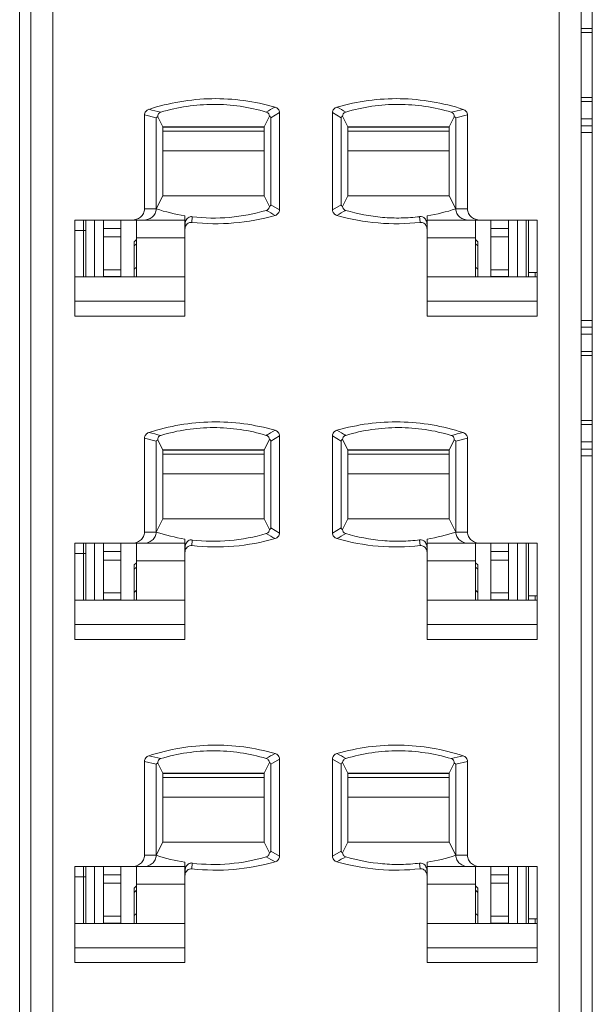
# Model space of a CAD drawing. Header units: inches. Extents: x 455 to 954, y 159 to 508.
# Tile 5 of 12: x 667 to 680, y 307 to 330. Entities that reach past the tile are written whole.
import ezdxf

# ---------------------------------------------------------------- set-up
doc = ezdxf.new("R2010")
doc.units = ezdxf.units.IN
doc.header["$LTSCALE"] = 23.1
doc.header["$MEASUREMENT"] = 0
doc.layers.get('0').update_dxf_attribs({"lineweight": 18})
for name, color, linetype, lineweight in [('1_10', 7, 'Continuous', 18), ('1_27', 7, 'Continuous', 18), ('1_35', 7, 'Continuous', 18), ('1_36', 7, 'Continuous', 18), ('1_37', 7, 'Continuous', 18), ('1_40', 7, 'Continuous', 18), ('1_41', 7, 'Continuous', 18), ('1_42', 7, 'Continuous', 18), ('1_43', 7, 'Continuous', 18), ('1_44', 7, 'Continuous', 18), ('1_45', 7, 'Continuous', 18), ('1_6', 7, 'Continuous', 18), ('1_8', 7, 'Continuous', 18), ('1_9', 7, 'Continuous', 18)]:
    doc.layers.add(name, color=color, linetype=linetype, lineweight=lineweight)

msp = doc.modelspace()

# ---------------------------------------------------------------- linework, layer by layer
at = {"color": 7, "linetype": 'Continuous'}
for p, q in [((680.103, 281.078), (680.103, 380.078)), ((667.103, 281.278), (667.103, 377.878)), ((680.103, 329.415), (679.853, 329.415)), ((680.103, 329.323), (679.853, 329.323)), ((680.103, 327.851), (679.853, 327.851)), ((679.853, 327.759), (680.103, 327.759)), ((680.103, 327.365), (679.853, 327.365)), ((679.853, 327.202), (680.103, 327.202)), ((680.103, 327.051), (679.853, 327.051)), ((680.103, 322.793), (679.853, 322.793)), ((679.853, 322.642), (680.103, 322.642)), ((679.853, 322.479), (680.103, 322.479)), ((680.103, 322.085), (679.853, 322.085)), ((680.103, 321.993), (679.853, 321.993)), ((680.103, 320.521), (679.853, 320.521)), ((679.853, 320.429), (680.103, 320.429)), ((680.103, 320.035), (679.853, 320.035)), ((679.853, 319.872), (680.103, 319.872)), ((680.103, 319.721), (679.853, 319.721))]:
    msp.add_line(p, q, dxfattribs=at)
at = {"layer": '1_10', "color": 7, "linetype": 'Continuous'}
for p, q in [((674.553, 312.427), (676.853, 312.427)), ((676.853, 311.981), (674.553, 311.981)), ((677.453, 309.118), (677.453, 310.407)), ((676.353, 310.008), (677.453, 310.008))]:
    msp.add_line(p, q, dxfattribs=at)
at = {"layer": '1_27', "color": 7, "linetype": 'Continuous'}
for p, q in [((668.553, 325.067), (668.553, 323.778)), ((678.653, 323.778), (678.653, 325.067)), ((668.353, 324.833), (668.603, 324.833)), ((678.653, 323.878), (678.853, 323.878)), ((678.803, 323.778), (678.803, 323.878)), ((668.553, 317.737), (668.553, 316.448)), ((678.653, 316.448), (678.653, 317.737)), ((668.353, 317.503), (668.603, 317.503)), ((678.653, 316.548), (678.853, 316.548)), ((678.803, 316.448), (678.803, 316.548)), ((668.553, 310.407), (668.553, 309.118)), ((678.653, 309.118), (678.653, 310.407)), ((668.353, 310.173), (668.603, 310.173)), ((678.653, 309.218), (678.853, 309.218)), ((678.803, 309.118), (678.803, 309.218))]:
    msp.add_line(p, q, dxfattribs=at)
at = {"layer": '1_35', "color": 7, "linetype": 'Continuous'}
for p, q in [((670.353, 327.087), (672.653, 327.087)), ((672.653, 326.641), (670.353, 326.641)), ((669.753, 325.067), (669.753, 323.778)), ((669.753, 324.668), (670.853, 324.668))]:
    msp.add_line(p, q, dxfattribs=at)
at = {"layer": '1_36', "color": 7, "linetype": 'Continuous'}
for p, q in [((674.553, 327.087), (676.853, 327.087)), ((676.853, 326.641), (674.553, 326.641)), ((677.453, 323.778), (677.453, 325.067)), ((676.353, 324.668), (677.453, 324.668))]:
    msp.add_line(p, q, dxfattribs=at)
at = {"layer": '1_37', "color": 7, "linetype": 'Continuous'}
for p, q in [((670.353, 319.757), (672.653, 319.757)), ((672.653, 319.311), (670.353, 319.311)), ((669.753, 317.737), (669.753, 316.448)), ((669.753, 317.338), (670.853, 317.338))]:
    msp.add_line(p, q, dxfattribs=at)
at = {"layer": '1_40', "color": 7, "linetype": 'Continuous'}
for p, q in [((676.853, 312.518), (674.553, 312.518)), ((677.803, 310.407), (677.803, 309.118)), ((678.203, 309.118), (678.203, 310.407)), ((677.803, 310.219), (678.203, 310.219)), ((678.203, 310.027), (677.803, 310.027)), ((677.803, 309.282), (678.203, 309.282)), ((678.203, 309.125), (677.803, 309.125))]:
    msp.add_line(p, q, dxfattribs=at)
at = {"layer": '1_41', "color": 7, "linetype": 'Continuous'}
for p, q in [((672.653, 312.518), (670.353, 312.518)), ((669.003, 309.118), (669.003, 310.407)), ((669.403, 309.118), (669.403, 310.407)), ((669.003, 310.219), (669.403, 310.219)), ((669.403, 310.027), (669.003, 310.027)), ((669.003, 309.282), (669.403, 309.282)), ((669.003, 309.125), (669.403, 309.125))]:
    msp.add_line(p, q, dxfattribs=at)
at = {"layer": '1_42', "color": 7, "linetype": 'Continuous'}
for p, q in [((676.853, 319.848), (674.553, 319.848)), ((677.803, 317.737), (677.803, 316.448)), ((677.803, 317.549), (678.203, 317.549)), ((678.203, 316.448), (678.203, 317.737)), ((678.203, 317.357), (677.803, 317.357)), ((677.803, 316.612), (678.203, 316.612)), ((678.203, 316.455), (677.803, 316.455))]:
    msp.add_line(p, q, dxfattribs=at)
at = {"layer": '1_43', "color": 7, "linetype": 'Continuous'}
for p, q in [((672.653, 319.848), (670.353, 319.848)), ((669.003, 316.448), (669.003, 317.737)), ((669.003, 317.549), (669.403, 317.549)), ((669.403, 316.448), (669.403, 317.737)), ((669.403, 317.357), (669.003, 317.357)), ((669.003, 316.612), (669.403, 316.612)), ((669.003, 316.455), (669.403, 316.455))]:
    msp.add_line(p, q, dxfattribs=at)
at = {"layer": '1_44', "color": 7, "linetype": 'Continuous'}
for p, q in [((676.853, 327.178), (674.553, 327.178)), ((677.803, 325.067), (677.803, 323.778)), ((678.203, 323.778), (678.203, 325.067)), ((677.803, 324.879), (678.203, 324.879)), ((678.203, 324.687), (677.803, 324.687)), ((677.803, 323.942), (678.203, 323.942)), ((678.203, 323.785), (677.803, 323.785))]:
    msp.add_line(p, q, dxfattribs=at)
at = {"layer": '1_45', "color": 7, "linetype": 'Continuous'}
for p, q in [((672.653, 327.178), (670.353, 327.178)), ((669.003, 323.778), (669.003, 325.067)), ((669.403, 323.778), (669.403, 325.067)), ((669.003, 324.879), (669.403, 324.879)), ((669.403, 324.687), (669.003, 324.687)), ((669.003, 323.942), (669.403, 323.942)), ((669.003, 323.785), (669.403, 323.785))]:
    msp.add_line(p, q, dxfattribs=at)
at = {"layer": '1_6', "color": 7, "linetype": 'Continuous'}
for p, q in [((667.353, 283.979), (667.353, 353.597)), ((679.853, 283.979), (679.853, 353.597)), ((667.853, 353.256), (667.853, 285.57)), ((679.353, 285.57), (679.353, 353.256)), ((669.937, 325.322), (669.937, 327.451)), ((669.937, 327.451), (670.203, 327.386)), ((670.203, 325.322), (670.203, 327.386)), ((670.24, 327.41), (670.353, 327.185)), ((672.653, 327.185), (672.774, 327.425)), ((672.803, 327.387), (673.003, 327.504)), ((672.803, 327.387), (672.803, 325.417)), ((673.003, 327.504), (673.003, 325.3)), ((674.203, 325.301), (674.203, 327.505)), ((674.203, 327.505), (674.403, 327.387)), ((674.403, 325.417), (674.403, 327.387)), ((674.433, 327.425), (674.553, 327.185)), ((676.853, 327.185), (676.967, 327.41)), ((677.003, 327.386), (677.27, 327.451)), ((677.003, 327.386), (677.003, 325.322)), ((677.27, 327.451), (677.27, 325.322)), ((670.353, 325.62), (670.353, 327.185)), ((672.653, 327.185), (670.353, 327.185)), ((672.653, 327.185), (672.653, 325.62)), ((674.553, 325.62), (674.553, 327.185)), ((674.553, 327.185), (676.853, 327.185)), ((676.853, 327.185), (676.853, 325.62)), ((670.353, 325.62), (670.203, 325.322)), ((670.353, 325.62), (672.653, 325.62)), ((672.774, 325.379), (672.653, 325.62)), ((674.553, 325.62), (674.433, 325.379)), ((674.553, 325.62), (676.853, 325.62)), ((677.003, 325.322), (676.853, 325.62)), ((673.003, 325.3), (672.803, 325.417)), ((674.403, 325.417), (674.203, 325.301)), ((669.937, 325.322), (670.203, 325.322)), ((670.853, 322.888), (670.853, 325.165)), ((671.014, 325.013), (671.022, 325.141)), ((676.195, 325.018), (676.183, 325.147)), ((676.353, 324.869), (676.353, 325.165)), ((677.003, 325.322), (677.27, 325.322)), ((668.353, 322.888), (668.353, 325.067)), ((668.353, 325.067), (670.853, 325.067)), ((668.603, 323.778), (668.603, 325.067)), ((668.803, 325.067), (668.803, 323.778)), ((670.862, 325.007), (670.858, 324.978)), ((670.858, 324.978), (670.858, 324.976)), ((670.86, 324.978), (670.86, 324.874)), ((676.337, 324.927), (676.351, 324.874)), ((678.853, 325.067), (676.353, 325.067)), ((678.403, 323.778), (678.403, 325.067)), ((678.603, 325.067), (678.603, 323.778)), ((678.853, 325.067), (678.853, 322.888)), ((670.855, 324.86), (670.857, 324.874)), ((676.35, 324.874), (676.352, 324.856)), ((676.353, 322.888), (676.353, 324.864)), ((669.703, 324.578), (669.753, 324.628)), ((669.703, 324.578), (669.703, 323.778)), ((669.753, 324.529), (669.703, 324.48)), ((677.453, 324.628), (677.503, 324.578)), ((677.503, 324.48), (677.453, 324.529)), ((677.503, 323.778), (677.503, 324.578)), ((669.703, 323.954), (669.753, 324.003)), ((677.453, 324.003), (677.503, 323.954)), ((670.853, 323.778), (668.353, 323.778)), ((678.853, 323.778), (676.353, 323.778)), ((670.853, 323.225), (668.353, 323.225)), ((678.853, 323.225), (676.353, 323.225)), ((670.853, 322.888), (668.353, 322.888)), ((678.853, 322.888), (676.353, 322.888)), ((669.937, 320.121), (670.203, 320.056)), ((669.937, 317.992), (669.937, 320.121)), ((670.203, 317.992), (670.203, 320.056)), ((670.24, 320.08), (670.353, 319.855)), ((672.653, 319.855), (672.774, 320.095)), ((672.803, 320.057), (673.003, 320.174)), ((672.803, 320.057), (672.803, 318.087)), ((673.003, 320.174), (673.003, 317.97)), ((674.203, 320.175), (674.403, 320.057)), ((674.203, 317.971), (674.203, 320.175)), ((674.403, 318.087), (674.403, 320.057)), ((674.433, 320.095), (674.553, 319.855)), ((676.853, 319.855), (676.967, 320.08)), ((677.003, 320.056), (677.27, 320.121)), ((677.003, 320.056), (677.003, 317.992)), ((677.27, 320.121), (677.27, 317.992)), ((672.653, 319.855), (670.353, 319.855)), ((670.353, 318.29), (670.353, 319.855)), ((672.653, 319.855), (672.653, 318.29)), ((674.553, 319.855), (676.853, 319.855)), ((674.553, 318.29), (674.553, 319.855)), ((676.853, 319.855), (676.853, 318.29)), ((670.353, 318.29), (670.203, 317.992)), ((670.353, 318.29), (672.653, 318.29)), ((672.774, 318.049), (672.653, 318.29)), ((674.553, 318.29), (674.433, 318.049)), ((674.553, 318.29), (676.853, 318.29)), ((677.003, 317.992), (676.853, 318.29)), ((669.937, 317.992), (670.203, 317.992)), ((673.003, 317.97), (672.803, 318.087)), ((674.403, 318.087), (674.203, 317.971)), ((677.003, 317.992), (677.27, 317.992)), ((670.853, 315.558), (670.853, 317.835)), ((671.014, 317.683), (671.022, 317.811)), ((676.195, 317.688), (676.183, 317.817)), ((676.353, 317.539), (676.353, 317.835)), ((668.353, 317.737), (670.853, 317.737)), ((668.353, 315.558), (668.353, 317.737)), ((668.603, 316.448), (668.603, 317.737)), ((668.803, 317.737), (668.803, 316.448)), ((670.855, 317.53), (670.857, 317.544)), ((670.862, 317.677), (670.858, 317.648)), ((670.858, 317.648), (670.858, 317.646)), ((670.86, 317.648), (670.86, 317.544)), ((676.337, 317.597), (676.351, 317.544)), ((676.35, 317.544), (676.352, 317.526)), ((676.353, 317.737), (678.853, 317.737)), ((676.353, 315.558), (676.353, 317.534)), ((678.403, 316.448), (678.403, 317.737)), ((678.603, 317.737), (678.603, 316.448)), ((678.853, 317.737), (678.853, 315.558)), ((669.703, 317.248), (669.753, 317.298)), ((677.453, 317.298), (677.503, 317.248)), ((669.703, 317.248), (669.703, 316.448)), ((669.753, 317.199), (669.703, 317.15)), ((677.503, 317.15), (677.453, 317.199)), ((677.503, 316.448), (677.503, 317.248)), ((669.703, 316.624), (669.753, 316.673)), ((677.453, 316.673), (677.503, 316.624)), ((670.853, 316.448), (668.353, 316.448)), ((678.853, 316.448), (676.353, 316.448)), ((670.853, 315.895), (668.353, 315.895)), ((678.853, 315.895), (676.353, 315.895)), ((670.853, 315.558), (668.353, 315.558)), ((678.853, 315.558), (676.353, 315.558)), ((672.803, 312.727), (673.003, 312.844)), ((673.003, 312.844), (673.003, 310.64)), ((674.203, 312.845), (674.403, 312.727)), ((674.203, 310.641), (674.203, 312.845)), ((669.937, 312.791), (670.203, 312.726)), ((669.937, 310.662), (669.937, 312.791)), ((670.203, 310.662), (670.203, 312.726)), ((670.24, 312.75), (670.353, 312.525)), ((672.653, 312.525), (672.774, 312.765)), ((672.803, 312.727), (672.803, 310.757)), ((674.403, 310.757), (674.403, 312.727)), ((674.433, 312.765), (674.553, 312.525)), ((676.853, 312.525), (676.967, 312.75)), ((677.003, 312.726), (677.27, 312.791)), ((677.003, 312.726), (677.003, 310.662)), ((677.27, 312.791), (677.27, 310.662)), ((672.653, 312.525), (670.353, 312.525)), ((670.353, 310.96), (670.353, 312.525)), ((672.653, 312.525), (672.653, 310.96)), ((674.553, 312.525), (676.853, 312.525)), ((674.553, 310.96), (674.553, 312.525)), ((676.853, 312.525), (676.853, 310.96)), ((670.353, 310.96), (670.203, 310.662)), ((670.353, 310.96), (672.653, 310.96)), ((672.774, 310.719), (672.653, 310.96)), ((674.553, 310.96), (674.433, 310.719)), ((674.553, 310.96), (676.853, 310.96)), ((677.003, 310.662), (676.853, 310.96)), ((669.937, 310.662), (670.203, 310.662)), ((673.003, 310.64), (672.803, 310.757)), ((674.403, 310.757), (674.203, 310.641)), ((677.003, 310.662), (677.27, 310.662)), ((668.353, 310.407), (670.853, 310.407)), ((668.353, 308.228), (668.353, 310.407)), ((668.603, 309.118), (668.603, 310.407)), ((668.803, 310.407), (668.803, 309.118)), ((670.853, 308.228), (670.853, 310.505)), ((671.014, 310.353), (671.022, 310.481)), ((676.195, 310.358), (676.183, 310.487)), ((676.353, 310.209), (676.353, 310.505)), ((676.353, 310.407), (678.853, 310.407)), ((678.403, 309.118), (678.403, 310.407)), ((678.603, 310.407), (678.603, 309.118)), ((678.853, 310.407), (678.853, 308.228)), ((670.855, 310.2), (670.857, 310.214)), ((670.862, 310.347), (670.858, 310.318)), ((670.858, 310.318), (670.858, 310.316)), ((670.86, 310.318), (670.86, 310.214)), ((676.337, 310.267), (676.351, 310.214)), ((676.35, 310.214), (676.352, 310.196)), ((676.353, 308.228), (676.353, 310.204)), ((669.703, 309.918), (669.753, 309.968)), ((677.453, 309.968), (677.503, 309.918)), ((669.703, 309.918), (669.703, 309.118)), ((669.753, 309.869), (669.703, 309.82)), ((677.503, 309.82), (677.453, 309.869)), ((677.503, 309.118), (677.503, 309.918)), ((669.703, 309.294), (669.753, 309.343)), ((677.453, 309.343), (677.503, 309.294)), ((670.853, 309.118), (668.353, 309.118)), ((678.853, 309.118), (676.353, 309.118)), ((670.853, 308.565), (668.353, 308.565)), ((678.853, 308.565), (676.353, 308.565)), ((670.853, 308.228), (668.353, 308.228)), ((678.853, 308.228), (676.353, 308.228))]:
    msp.add_line(p, q, dxfattribs=at)
for centre, radius, start, end in [((647.231, 230.918), 99.315, 76.56453, 76.72466), ((678.689, 317.268), 11.87, 119.1853, 120.2939), ((668.098, 316.547), 12.704, 59.713, 60.7483), ((700.231, 229.975), 100.291, 103.29321, 103.45176), ((671.499, 329.24), 4.126, 251.7063, 261.0037), ((677.922, 334.294), 10.41, 239.8992, 241.1692), ((669.322, 334.171), 10.284, 298.9803, 300.2625), ((675.708, 329.24), 4.126, 278.9967, 288.2943), ((676.151, 324.978), 0.196, 359.9316, 11.2851), ((647.231, 223.588), 99.315, 76.56453, 76.72466), ((678.689, 309.938), 11.87, 119.1853, 120.2939), ((668.098, 309.217), 12.704, 59.713, 60.7483), ((700.231, 222.645), 100.291, 103.29321, 103.45176), ((671.499, 321.91), 4.126, 251.7063, 261.0037), ((675.708, 321.91), 4.126, 278.9967, 288.2943), ((677.922, 326.964), 10.41, 239.8992, 241.1692), ((669.322, 326.841), 10.284, 298.9803, 300.2625), ((676.151, 317.648), 0.196, 359.9316, 11.2851), ((647.231, 216.258), 99.315, 76.56453, 76.72466), ((678.689, 302.608), 11.87, 119.1853, 120.2939), ((668.098, 301.887), 12.704, 59.713, 60.7483), ((700.231, 215.315), 100.291, 103.29321, 103.45176), ((671.499, 314.58), 4.126, 251.7063, 261.0037), ((677.922, 319.634), 10.41, 239.8992, 241.1692), ((669.322, 319.511), 10.284, 298.9803, 300.2625), ((675.708, 314.58), 4.126, 278.9967, 288.2943), ((676.151, 310.318), 0.196, 359.9316, 11.2851)]:
    msp.add_arc(centre, radius, start, end, dxfattribs=at)
for points, knots in [([(672.901, 327.63), (672.437, 327.764), (671.463, 327.894), (670.495, 327.729), (670.036, 327.579)], [0, 0, 0, 0, 1.452672, 2.905342, 2.905342, 2.905342, 2.905342]), ([(677.17, 327.579), (676.711, 327.729), (675.743, 327.894), (674.77, 327.764), (674.306, 327.63)], [0, 0, 0, 0, 1.452598, 2.905198, 2.905198, 2.905198, 2.905198]), ([(670.036, 327.579), (670.009, 327.57), (669.958, 327.538), (669.936, 327.479), (669.937, 327.451)], [0, 0, 0, 0, 0.0866371, 0.1727251, 0.1727251, 0.1727251, 0.1727251]), ([(670.306, 327.515), (670.693, 327.631), (671.504, 327.751), (672.315, 327.632), (672.701, 327.516)], [0, 0, 0, 0, 1.213604, 2.427209, 2.427209, 2.427209, 2.427209]), ([(673.003, 327.504), (673.003, 327.532), (672.98, 327.591), (672.928, 327.622), (672.901, 327.63)], [0, 0, 0, 0, 0.086616, 0.1735291, 0.1735291, 0.1735291, 0.1735291]), ([(674.306, 327.63), (674.279, 327.622), (674.227, 327.591), (674.204, 327.533), (674.203, 327.505)], [0, 0, 0, 0, 0.0863666, 0.1724005, 0.1724005, 0.1724005, 0.1724005]), ([(674.505, 327.516), (674.892, 327.632), (675.703, 327.751), (676.514, 327.631), (676.9, 327.515)], [0, 0, 0, 0, 1.213526, 2.427178, 2.427178, 2.427178, 2.427178]), ([(677.27, 327.451), (677.27, 327.479), (677.248, 327.538), (677.197, 327.57), (677.17, 327.579)], [0, 0, 0, 0, 0.0861328, 0.1727593, 0.1727593, 0.1727593, 0.1727593]), ([(670.24, 327.41), (670.234, 327.408), (670.219, 327.407), (670.204, 327.395), (670.203, 327.386)], [0, 0, 0, 0, 0.01981132, 0.04625929, 0.04625929, 0.04625929, 0.04625929]), ([(670.24, 327.41), (670.237, 327.428), (670.239, 327.476), (670.281, 327.507), (670.306, 327.515)], [0, 0, 0, 0, 0.0561297, 0.1368408, 0.1368408, 0.1368408, 0.1368408]), ([(672.701, 327.516), (672.724, 327.51), (672.762, 327.484), (672.773, 327.442), (672.774, 327.425)], [0, 0, 0, 0, 0.0723202, 0.1238918, 0.1238918, 0.1238918, 0.1238918]), ([(672.803, 327.387), (672.803, 327.398), (672.795, 327.415), (672.779, 327.423), (672.774, 327.425)], [0, 0, 0, 0, 0.03178692, 0.05082909, 0.05082909, 0.05082909, 0.05082909]), ([(674.403, 327.387), (674.403, 327.398), (674.412, 327.415), (674.427, 327.423), (674.433, 327.425)], [0, 0, 0, 0, 0.03178436, 0.05082683, 0.05082683, 0.05082683, 0.05082683]), ([(674.433, 327.425), (674.434, 327.442), (674.445, 327.484), (674.482, 327.51), (674.505, 327.516)], [0, 0, 0, 0, 0.0517571, 0.1238967, 0.1238967, 0.1238967, 0.1238967]), ([(676.9, 327.515), (676.926, 327.507), (676.968, 327.476), (676.97, 327.427), (676.967, 327.409)], [0, 0, 0, 0, 0.0809039, 0.1367648, 0.1367648, 0.1367648, 0.1367648]), ([(677.003, 327.386), (677.002, 327.395), (676.988, 327.407), (676.973, 327.408), (676.967, 327.41)], [0, 0, 0, 0, 0.02647939, 0.04629175, 0.04629175, 0.04629175, 0.04629175]), ([(672.774, 325.379), (672.773, 325.362), (672.761, 325.321), (672.724, 325.295), (672.702, 325.288)], [0, 0, 0, 0, 0.0517365, 0.123798, 0.123798, 0.123798, 0.123798]), ([(672.803, 325.417), (672.803, 325.41), (672.798, 325.393), (672.783, 325.383), (672.774, 325.379)], [0, 0, 0, 0, 0.02045372, 0.0509014, 0.0509014, 0.0509014, 0.0509014]), ([(674.403, 325.417), (674.403, 325.41), (674.408, 325.393), (674.424, 325.383), (674.433, 325.379)], [0, 0, 0, 0, 0.02039943, 0.05086197, 0.05086197, 0.05086197, 0.05086197]), ([(674.505, 325.288), (674.482, 325.295), (674.445, 325.321), (674.434, 325.362), (674.433, 325.379)], [0, 0, 0, 0, 0.0723248, 0.1238567, 0.1238567, 0.1238567, 0.1238567]), ([(669.937, 325.322), (669.937, 325.287), (669.919, 325.216), (669.829, 325.104), (669.719, 325.067), (669.65, 325.067)], [0, 0, 0, 0, 0.1067767, 0.2136332, 0.4245627, 0.4245627, 0.4245627, 0.4245627]), ([(669.916, 325.067), (669.986, 325.067), (670.096, 325.104), (670.186, 325.216), (670.203, 325.287), (670.203, 325.322)], [0, 0, 0, 0, 0.2109423, 0.3178078, 0.424538, 0.424538, 0.424538, 0.424538]), ([(671.023, 325.142), (671.013, 325.15), (670.987, 325.148), (670.946, 325.136), (670.905, 325.105), (670.874, 325.059), (670.866, 325.024), (670.862, 325.007)], [0, 0, 0, 0, 0.0356553, 0.0703113, 0.1306475, 0.1846338, 0.236375, 0.236375, 0.236375, 0.236375]), ([(671.015, 325.015), (671.33, 324.981), (671.969, 324.97), (672.597, 325.087), (672.903, 325.175)], [0, 0, 0, 0, 0.952981, 1.90606, 1.90606, 1.90606, 1.90606]), ([(672.702, 325.288), (672.431, 325.208), (671.872, 325.1), (671.303, 325.11), (671.023, 325.142)], [0, 0, 0, 0, 0.848107, 1.696149, 1.696149, 1.696149, 1.696149]), ([(672.903, 325.175), (672.93, 325.183), (672.981, 325.215), (673.003, 325.272), (673.003, 325.3)], [0, 0, 0, 0, 0.0859459, 0.1715399, 0.1715399, 0.1715399, 0.1715399]), ([(674.203, 325.301), (674.204, 325.272), (674.226, 325.214), (674.278, 325.183), (674.305, 325.174)], [0, 0, 0, 0, 0.0862564, 0.1727924, 0.1727924, 0.1727924, 0.1727924]), ([(674.305, 325.174), (674.611, 325.087), (675.24, 324.97), (675.88, 324.981), (676.195, 325.016)], [0, 0, 0, 0, 0.954267, 1.908445, 1.908445, 1.908445, 1.908445]), ([(676.184, 325.144), (676.043, 325.128), (675.761, 325.107), (675.196, 325.127), (674.776, 325.208), (674.505, 325.288)], [0, 0, 0, 0, 0.424268, 0.848483, 1.696184, 1.696184, 1.696184, 1.696184]), ([(676.183, 325.147), (676.206, 325.15), (676.25, 325.144), (676.312, 325.099), (676.336, 325.049), (676.343, 325.016)], [0, 0, 0, 0, 0.0682728, 0.1264134, 0.2269334, 0.2269334, 0.2269334, 0.2269334]), ([(677.003, 325.322), (677.003, 325.287), (677.021, 325.216), (677.111, 325.104), (677.221, 325.067), (677.29, 325.067)], [0, 0, 0, 0, 0.1067801, 0.2136407, 0.4245772, 0.4245772, 0.4245772, 0.4245772]), ([(677.557, 325.067), (677.487, 325.067), (677.377, 325.104), (677.287, 325.216), (677.27, 325.287), (677.27, 325.322)], [0, 0, 0, 0, 0.2109459, 0.3178127, 0.4245445, 0.4245445, 0.4245445, 0.4245445]), ([(670.907, 324.981), (670.921, 324.994), (670.955, 325.015), (670.995, 325.017), (671.015, 325.015)], [0, 0, 0, 0, 0.0584834, 0.1169768, 0.1169768, 0.1169768, 0.1169768]), ([(676.195, 325.016), (676.225, 325.017), (676.288, 325.006), (676.325, 324.954), (676.337, 324.927)], [0, 0, 0, 0, 0.0888716, 0.178176, 0.178176, 0.178176, 0.178176]), ([(672.901, 320.3), (672.437, 320.434), (671.463, 320.564), (670.495, 320.399), (670.036, 320.249)], [0, 0, 0, 0, 1.452672, 2.905342, 2.905342, 2.905342, 2.905342]), ([(677.17, 320.249), (676.711, 320.399), (675.743, 320.564), (674.77, 320.434), (674.306, 320.3)], [0, 0, 0, 0, 1.452598, 2.905198, 2.905198, 2.905198, 2.905198]), ([(670.036, 320.249), (670.009, 320.24), (669.958, 320.208), (669.936, 320.149), (669.937, 320.121)], [0, 0, 0, 0, 0.0866371, 0.1727251, 0.1727251, 0.1727251, 0.1727251]), ([(670.306, 320.185), (670.693, 320.301), (671.504, 320.421), (672.315, 320.302), (672.701, 320.186)], [0, 0, 0, 0, 1.213604, 2.427209, 2.427209, 2.427209, 2.427209]), ([(673.003, 320.174), (673.003, 320.202), (672.98, 320.261), (672.928, 320.292), (672.901, 320.3)], [0, 0, 0, 0, 0.086616, 0.1735291, 0.1735291, 0.1735291, 0.1735291]), ([(674.306, 320.3), (674.279, 320.292), (674.227, 320.261), (674.204, 320.203), (674.203, 320.175)], [0, 0, 0, 0, 0.0863666, 0.1724005, 0.1724005, 0.1724005, 0.1724005]), ([(674.505, 320.186), (674.892, 320.302), (675.703, 320.421), (676.514, 320.301), (676.9, 320.185)], [0, 0, 0, 0, 1.213526, 2.427178, 2.427178, 2.427178, 2.427178]), ([(677.27, 320.121), (677.27, 320.149), (677.248, 320.208), (677.197, 320.24), (677.17, 320.249)], [0, 0, 0, 0, 0.0861328, 0.1727593, 0.1727593, 0.1727593, 0.1727593]), ([(670.24, 320.08), (670.234, 320.078), (670.219, 320.077), (670.204, 320.065), (670.203, 320.056)], [0, 0, 0, 0, 0.01981132, 0.04625929, 0.04625929, 0.04625929, 0.04625929]), ([(670.24, 320.08), (670.237, 320.098), (670.239, 320.146), (670.281, 320.177), (670.306, 320.185)], [0, 0, 0, 0, 0.0561297, 0.1368408, 0.1368408, 0.1368408, 0.1368408]), ([(672.701, 320.186), (672.724, 320.18), (672.762, 320.154), (672.773, 320.112), (672.774, 320.095)], [0, 0, 0, 0, 0.0723202, 0.1238918, 0.1238918, 0.1238918, 0.1238918]), ([(672.803, 320.057), (672.803, 320.068), (672.795, 320.085), (672.779, 320.093), (672.774, 320.095)], [0, 0, 0, 0, 0.03178692, 0.05082909, 0.05082909, 0.05082909, 0.05082909]), ([(674.403, 320.057), (674.403, 320.068), (674.412, 320.085), (674.427, 320.093), (674.433, 320.095)], [0, 0, 0, 0, 0.03178435, 0.05082683, 0.05082683, 0.05082683, 0.05082683]), ([(674.433, 320.095), (674.434, 320.112), (674.445, 320.154), (674.482, 320.18), (674.505, 320.186)], [0, 0, 0, 0, 0.0517571, 0.1238967, 0.1238967, 0.1238967, 0.1238967]), ([(676.9, 320.185), (676.926, 320.177), (676.968, 320.146), (676.97, 320.098), (676.967, 320.079)], [0, 0, 0, 0, 0.0809039, 0.1367648, 0.1367648, 0.1367648, 0.1367648]), ([(677.003, 320.056), (677.002, 320.065), (676.988, 320.077), (676.973, 320.078), (676.967, 320.08)], [0, 0, 0, 0, 0.02647939, 0.04629175, 0.04629175, 0.04629175, 0.04629175]), ([(669.937, 317.992), (669.937, 317.957), (669.919, 317.886), (669.829, 317.774), (669.719, 317.737), (669.65, 317.737)], [0, 0, 0, 0, 0.1067767, 0.2136332, 0.4245627, 0.4245627, 0.4245627, 0.4245627]), ([(669.916, 317.737), (669.986, 317.737), (670.096, 317.774), (670.186, 317.886), (670.203, 317.957), (670.203, 317.992)], [0, 0, 0, 0, 0.2109423, 0.3178078, 0.424538, 0.424538, 0.424538, 0.424538]), ([(672.774, 318.049), (672.773, 318.032), (672.761, 317.991), (672.724, 317.965), (672.702, 317.958)], [0, 0, 0, 0, 0.0517366, 0.123798, 0.123798, 0.123798, 0.123798]), ([(672.803, 318.087), (672.803, 318.08), (672.798, 318.063), (672.783, 318.053), (672.774, 318.049)], [0, 0, 0, 0, 0.02045372, 0.0509014, 0.0509014, 0.0509014, 0.0509014]), ([(672.903, 317.845), (672.93, 317.853), (672.981, 317.885), (673.003, 317.942), (673.003, 317.97)], [0, 0, 0, 0, 0.0859459, 0.1715399, 0.1715399, 0.1715399, 0.1715399]), ([(674.203, 317.971), (674.204, 317.942), (674.226, 317.884), (674.278, 317.853), (674.305, 317.844)], [0, 0, 0, 0, 0.0862564, 0.1727924, 0.1727924, 0.1727924, 0.1727924]), ([(674.403, 318.087), (674.403, 318.08), (674.408, 318.063), (674.424, 318.053), (674.433, 318.049)], [0, 0, 0, 0, 0.02039943, 0.05086197, 0.05086197, 0.05086197, 0.05086197]), ([(674.505, 317.958), (674.482, 317.965), (674.445, 317.991), (674.434, 318.032), (674.433, 318.049)], [0, 0, 0, 0, 0.0723248, 0.1238567, 0.1238567, 0.1238567, 0.1238567]), ([(677.003, 317.992), (677.003, 317.957), (677.021, 317.886), (677.111, 317.774), (677.221, 317.737), (677.29, 317.737)], [0, 0, 0, 0, 0.1067801, 0.2136407, 0.4245772, 0.4245772, 0.4245772, 0.4245772]), ([(677.557, 317.737), (677.487, 317.737), (677.377, 317.774), (677.287, 317.886), (677.27, 317.957), (677.27, 317.992)], [0, 0, 0, 0, 0.2109459, 0.3178127, 0.4245445, 0.4245445, 0.4245445, 0.4245445]), ([(671.023, 317.812), (671.013, 317.82), (670.987, 317.818), (670.946, 317.806), (670.905, 317.775), (670.874, 317.729), (670.866, 317.694), (670.862, 317.677)], [0, 0, 0, 0, 0.0356553, 0.0703113, 0.1306475, 0.1846338, 0.236375, 0.236375, 0.236375, 0.236375]), ([(671.015, 317.685), (671.33, 317.651), (671.969, 317.64), (672.597, 317.757), (672.903, 317.845)], [0, 0, 0, 0, 0.952981, 1.90606, 1.90606, 1.90606, 1.90606]), ([(672.702, 317.958), (672.431, 317.878), (671.872, 317.77), (671.303, 317.78), (671.023, 317.812)], [0, 0, 0, 0, 0.848107, 1.696149, 1.696149, 1.696149, 1.696149]), ([(674.305, 317.844), (674.611, 317.757), (675.24, 317.64), (675.88, 317.651), (676.195, 317.686)], [0, 0, 0, 0, 0.954267, 1.908445, 1.908445, 1.908445, 1.908445]), ([(676.184, 317.814), (676.043, 317.798), (675.761, 317.777), (675.196, 317.797), (674.776, 317.878), (674.505, 317.958)], [0, 0, 0, 0, 0.424268, 0.848483, 1.696184, 1.696184, 1.696184, 1.696184]), ([(676.183, 317.817), (676.206, 317.82), (676.25, 317.814), (676.312, 317.769), (676.336, 317.719), (676.343, 317.686)], [0, 0, 0, 0, 0.0682728, 0.1264134, 0.2269334, 0.2269334, 0.2269334, 0.2269334]), ([(670.907, 317.651), (670.921, 317.664), (670.955, 317.685), (670.995, 317.687), (671.015, 317.685)], [0, 0, 0, 0, 0.0584834, 0.1169768, 0.1169768, 0.1169768, 0.1169768]), ([(676.195, 317.686), (676.225, 317.687), (676.288, 317.676), (676.325, 317.624), (676.337, 317.597)], [0, 0, 0, 0, 0.0888716, 0.178176, 0.178176, 0.178176, 0.178176]), ([(672.901, 312.97), (672.437, 313.104), (671.463, 313.234), (670.495, 313.069), (670.036, 312.919)], [0, 0, 0, 0, 1.452672, 2.905342, 2.905342, 2.905342, 2.905342]), ([(677.17, 312.919), (676.711, 313.069), (675.743, 313.234), (674.77, 313.104), (674.306, 312.97)], [0, 0, 0, 0, 1.452598, 2.905198, 2.905198, 2.905198, 2.905198]), ([(670.036, 312.919), (670.009, 312.91), (669.958, 312.878), (669.936, 312.819), (669.937, 312.791)], [0, 0, 0, 0, 0.0866371, 0.1727251, 0.1727251, 0.1727251, 0.1727251]), ([(670.24, 312.75), (670.237, 312.768), (670.239, 312.816), (670.281, 312.847), (670.306, 312.855)], [0, 0, 0, 0, 0.0561297, 0.1368408, 0.1368408, 0.1368408, 0.1368408]), ([(670.306, 312.855), (670.693, 312.971), (671.504, 313.091), (672.315, 312.972), (672.701, 312.856)], [0, 0, 0, 0, 1.213604, 2.427209, 2.427209, 2.427209, 2.427209]), ([(672.701, 312.856), (672.724, 312.85), (672.762, 312.824), (672.773, 312.782), (672.774, 312.765)], [0, 0, 0, 0, 0.0723202, 0.1238918, 0.1238918, 0.1238918, 0.1238918]), ([(673.003, 312.844), (673.003, 312.872), (672.98, 312.931), (672.928, 312.962), (672.901, 312.97)], [0, 0, 0, 0, 0.086616, 0.1735291, 0.1735291, 0.1735291, 0.1735291]), ([(674.306, 312.97), (674.279, 312.962), (674.227, 312.931), (674.204, 312.873), (674.203, 312.845)], [0, 0, 0, 0, 0.0863666, 0.1724005, 0.1724005, 0.1724005, 0.1724005]), ([(674.433, 312.765), (674.434, 312.782), (674.445, 312.824), (674.482, 312.85), (674.505, 312.856)], [0, 0, 0, 0, 0.0517571, 0.1238967, 0.1238967, 0.1238967, 0.1238967]), ([(674.505, 312.856), (674.892, 312.972), (675.703, 313.091), (676.514, 312.971), (676.9, 312.855)], [0, 0, 0, 0, 1.213526, 2.427178, 2.427178, 2.427178, 2.427178]), ([(676.9, 312.855), (676.926, 312.847), (676.968, 312.816), (676.97, 312.768), (676.967, 312.749)], [0, 0, 0, 0, 0.0809039, 0.1367648, 0.1367648, 0.1367648, 0.1367648]), ([(677.27, 312.791), (677.27, 312.819), (677.248, 312.878), (677.197, 312.91), (677.17, 312.919)], [0, 0, 0, 0, 0.0861328, 0.1727593, 0.1727593, 0.1727593, 0.1727593]), ([(670.24, 312.75), (670.234, 312.748), (670.219, 312.747), (670.204, 312.735), (670.203, 312.726)], [0, 0, 0, 0, 0.01981132, 0.04625929, 0.04625929, 0.04625929, 0.04625929]), ([(672.803, 312.727), (672.803, 312.738), (672.795, 312.755), (672.779, 312.763), (672.774, 312.765)], [0, 0, 0, 0, 0.03178692, 0.05082909, 0.05082909, 0.05082909, 0.05082909]), ([(674.403, 312.727), (674.403, 312.738), (674.412, 312.755), (674.427, 312.763), (674.433, 312.765)], [0, 0, 0, 0, 0.03178435, 0.05082683, 0.05082683, 0.05082683, 0.05082683]), ([(677.003, 312.726), (677.002, 312.735), (676.988, 312.747), (676.973, 312.748), (676.967, 312.75)], [0, 0, 0, 0, 0.02647939, 0.04629175, 0.04629175, 0.04629175, 0.04629175]), ([(669.937, 310.662), (669.937, 310.627), (669.919, 310.556), (669.829, 310.444), (669.719, 310.407), (669.65, 310.407)], [0, 0, 0, 0, 0.1067767, 0.2136332, 0.4245627, 0.4245627, 0.4245627, 0.4245627]), ([(669.916, 310.407), (669.986, 310.407), (670.096, 310.444), (670.186, 310.556), (670.203, 310.627), (670.203, 310.662)], [0, 0, 0, 0, 0.2109423, 0.3178078, 0.424538, 0.424538, 0.424538, 0.424538]), ([(672.702, 310.628), (672.431, 310.548), (671.872, 310.44), (671.303, 310.45), (671.023, 310.482)], [0, 0, 0, 0, 0.848107, 1.696149, 1.696149, 1.696149, 1.696149]), ([(672.774, 310.719), (672.773, 310.702), (672.761, 310.661), (672.724, 310.635), (672.702, 310.628)], [0, 0, 0, 0, 0.0517366, 0.123798, 0.123798, 0.123798, 0.123798]), ([(672.803, 310.757), (672.803, 310.75), (672.798, 310.733), (672.783, 310.723), (672.774, 310.719)], [0, 0, 0, 0, 0.02045372, 0.05090139, 0.05090139, 0.05090139, 0.05090139]), ([(672.903, 310.515), (672.93, 310.523), (672.981, 310.555), (673.003, 310.612), (673.003, 310.64)], [0, 0, 0, 0, 0.0859459, 0.1715399, 0.1715399, 0.1715399, 0.1715399]), ([(674.203, 310.641), (674.204, 310.612), (674.226, 310.554), (674.278, 310.523), (674.305, 310.514)], [0, 0, 0, 0, 0.0862564, 0.1727924, 0.1727924, 0.1727924, 0.1727924]), ([(674.403, 310.757), (674.403, 310.75), (674.408, 310.733), (674.424, 310.723), (674.433, 310.719)], [0, 0, 0, 0, 0.02039943, 0.05086197, 0.05086197, 0.05086197, 0.05086197]), ([(674.505, 310.628), (674.482, 310.635), (674.445, 310.661), (674.434, 310.702), (674.433, 310.719)], [0, 0, 0, 0, 0.0723248, 0.1238567, 0.1238567, 0.1238567, 0.1238567]), ([(676.184, 310.484), (676.043, 310.468), (675.761, 310.447), (675.196, 310.467), (674.776, 310.548), (674.505, 310.628)], [0, 0, 0, 0, 0.424268, 0.848483, 1.696184, 1.696184, 1.696184, 1.696184]), ([(677.003, 310.662), (677.003, 310.627), (677.021, 310.556), (677.111, 310.444), (677.221, 310.407), (677.29, 310.407)], [0, 0, 0, 0, 0.1067798, 0.2136401, 0.4245762, 0.4245762, 0.4245762, 0.4245762]), ([(677.557, 310.407), (677.487, 310.407), (677.377, 310.444), (677.287, 310.556), (677.27, 310.627), (677.27, 310.662)], [0, 0, 0, 0, 0.2109456, 0.3178121, 0.4245437, 0.4245437, 0.4245437, 0.4245437]), ([(671.023, 310.482), (671.013, 310.49), (670.987, 310.488), (670.946, 310.476), (670.905, 310.445), (670.874, 310.399), (670.866, 310.364), (670.862, 310.347)], [0, 0, 0, 0, 0.0356553, 0.0703113, 0.1306475, 0.1846338, 0.236375, 0.236375, 0.236375, 0.236375]), ([(671.015, 310.355), (671.33, 310.321), (671.969, 310.31), (672.597, 310.427), (672.903, 310.515)], [0, 0, 0, 0, 0.952981, 1.90606, 1.90606, 1.90606, 1.90606]), ([(674.305, 310.514), (674.611, 310.427), (675.24, 310.31), (675.88, 310.321), (676.195, 310.356)], [0, 0, 0, 0, 0.954267, 1.908445, 1.908445, 1.908445, 1.908445]), ([(676.183, 310.487), (676.206, 310.49), (676.25, 310.484), (676.312, 310.439), (676.336, 310.389), (676.343, 310.356)], [0, 0, 0, 0, 0.0682728, 0.1264134, 0.2269334, 0.2269334, 0.2269334, 0.2269334]), ([(670.907, 310.321), (670.921, 310.334), (670.955, 310.355), (670.995, 310.357), (671.015, 310.355)], [0, 0, 0, 0, 0.0584834, 0.1169768, 0.1169768, 0.1169768, 0.1169768]), ([(676.195, 310.356), (676.225, 310.357), (676.288, 310.346), (676.325, 310.294), (676.337, 310.267)], [0, 0, 0, 0, 0.0888716, 0.178176, 0.178176, 0.178176, 0.178176])]:
    msp.add_open_spline(points, degree=3, knots=knots, dxfattribs=at)
for points in [[(670.855, 324.874), (670.858, 324.914), (670.878, 324.953), (670.907, 324.981)], [(670.855, 317.544), (670.858, 317.584), (670.878, 317.623), (670.907, 317.651)], [(670.855, 310.214), (670.858, 310.254), (670.878, 310.293), (670.907, 310.321)]]:
    msp.add_open_spline(points, degree=3, dxfattribs=at)
at = {"layer": '1_8', "color": 7, "linetype": 'Continuous'}
for p, q in [((674.553, 319.757), (676.853, 319.757)), ((676.853, 319.311), (674.553, 319.311)), ((677.453, 316.448), (677.453, 317.737)), ((676.353, 317.338), (677.453, 317.338))]:
    msp.add_line(p, q, dxfattribs=at)
at = {"layer": '1_9', "color": 7, "linetype": 'Continuous'}
for p, q in [((670.353, 312.427), (672.653, 312.427)), ((672.653, 311.981), (670.353, 311.981)), ((669.753, 310.407), (669.753, 309.118)), ((669.753, 310.008), (670.853, 310.008))]:
    msp.add_line(p, q, dxfattribs=at)

doc.saveas('drawing.dxf')
